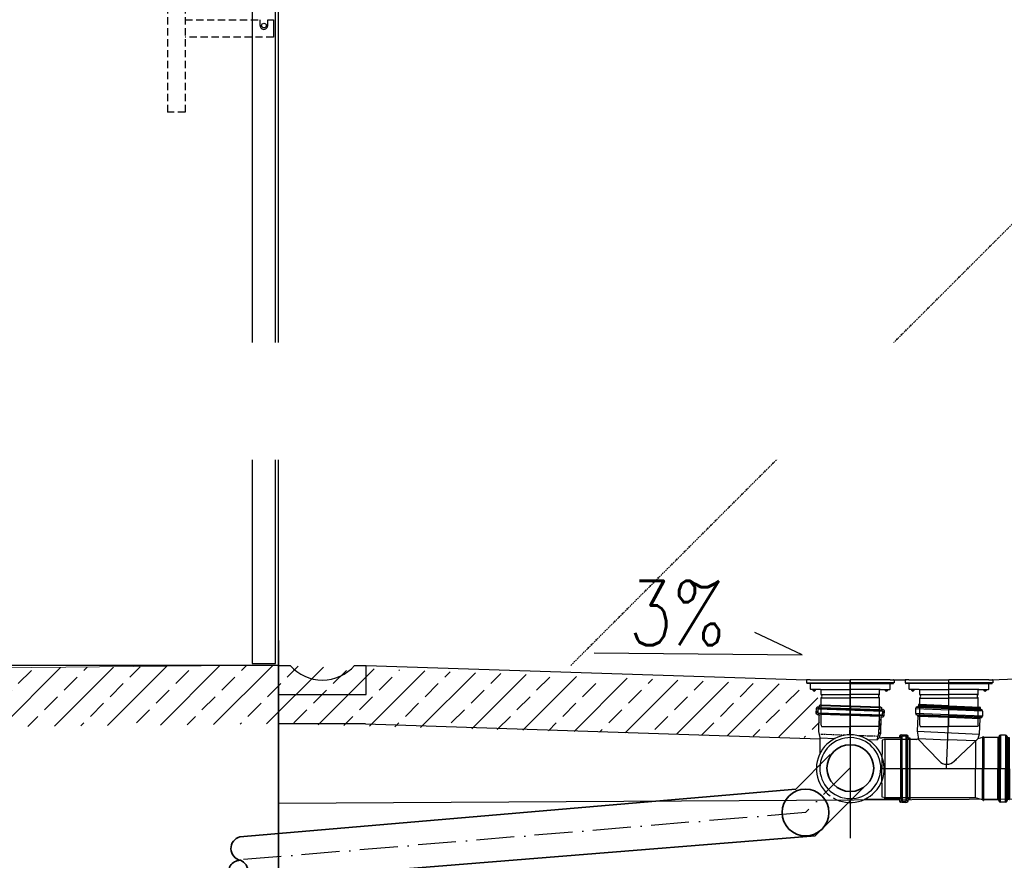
# Model space of a CAD drawing. Header units: millimetres. Extents: x -374129 to 1163271, y -112652 to 695637.
# Tile 248 of 256: x 82271 to 85640, y 30744 to 33621. Entities that reach past the tile are written whole.
import ezdxf
from ezdxf import colors
from ezdxf.entities.mleader import LeaderData, LeaderLine
from ezdxf.math import Vec2, Vec3

# ---------------------------------------------------------------- set-up
doc = ezdxf.new("R2010")
doc.units = ezdxf.units.MM
doc.header["$PDMODE"] = 4
for name, pattern in [('ACAD_ISO04W100', [30, 24, -3, 0, -3]), ('DASHDOT', [20, 13, -3.4, 0.2, -3.4]), ('DASHEDX2', [1.5, 1, -0.5]), ('HIDDEN', [0.375, 0.25, -0.125])]:
    doc.linetypes.add(name, pattern=pattern)
for name, color, linetype, lineweight in [('A_HATCH', 251, 'Continuous', 0), ('KRT_koty', 4, 'Continuous', 20), ('KRT_osie', 55, 'ACAD_ISO04W100', 18)]:
    doc.layers.add(name, color=color, linetype=linetype, lineweight=lineweight)
for name, color, linetype in [('EAB_underground piping system', 1, 'Continuous'), ('KRT_bramy', 77, 'Continuous'), ('KRT_kanaly', 1, 'Continuous'), ('KRT_kreskowanie', 252, 'Continuous'), ('KRT_opisy', 146, 'Continuous'), ('KRT_sciany', 2, 'Continuous'), ('KRT_technologia', 30, 'Continuous'), ('KRT_wymiary', 4, 'Continuous'), ('KRT_wymiary_100', 4, 'Continuous')]:
    doc.layers.add(name, color=color, linetype=linetype)
doc.styles.add('WYMIAR', font='romans.shx', dxfattribs={"width": 0.8})
doc.linetypes.add('podbeton', pattern='A,0.3,-0.1,[131,ltypeshp.shx,S=0.1,R=0,X=-0.1,Y=0],-0.1,0.3', length=0.8)
doc.dimstyles.new('KRT_1-100', dxfattribs={"dimscale": 100, "dimtxt": 2, "dimasz": 1, "dimexe": 0.5, "dimexo": 0, "dimgap": 0.5, "dimtad": 1, "dimdec": 1, "dimrnd": 0.1, "dimzin": 9, "dimdsep": 46, "dimtxsty": 'WYMIAR', "dimblk": 'ARCHTICK', "dimcen": 0.09, "dimdle": 0.5, "dimclrd": 1, "dimclre": 252, "dimclrt": 256, "dimadec": 0, "dimazin": 0, "dimtfac": 1, "dimtdec": 1, "dimtmove": 0, "dimatfit": 3, "dimfxl": 1, "dimtolj": 1, "dimtzin": 0, "dimarcsym": 0})

# ---------------------------------------------------------------- blocks, each defined once
blk = doc.blocks.new('_ArchTick')
at = {"color": 0, "linetype": 'ByBlock', "const_width": 0.15}
blk.add_lwpolyline([(-0.5, -0.5), (0.5, 0.5)], dxfattribs=at)
blk = doc.blocks.new('*D131')
at = {"layer": 'Defpoints', "color": 0, "transparency": 16777216}
for p in [(83157.2, 31496.4), (96157.2, 29479.5), (83157.2, 28121.4)]:
    blk.add_point(p, dxfattribs=at)
at = {"layer": 'KRT_wymiary_100', "color": 252, "lineweight": -2, "transparency": 16777216}
for p, q in [((83157.2, 31496.4), (83157.2, 28071.4)), ((96157.2, 29479.5), (96157.2, 28071.4))]:
    blk.add_line(p, q, dxfattribs=at)
at = {"layer": 'KRT_wymiary_100', "color": 1, "lineweight": -2, "transparency": 16777216}
blk.add_line((96207.2, 28121.4), (83107.2, 28121.4), dxfattribs=at)
at = {"layer": 'KRT_wymiary_100', "color": 1, "lineweight": -2, "transparency": 16777216, "xscale": 100, "yscale": 100, "zscale": 100, "rotation": 180}
blk.add_blockref('_ArchTick', (83157.2, 28121.4), dxfattribs=at)
at = {"layer": 'KRT_wymiary_100', "color": 1, "lineweight": -2, "transparency": 16777216, "xscale": 100, "yscale": 100, "zscale": 100}
blk.add_blockref('_ArchTick', (96157.2, 28121.4), dxfattribs=at)
at = {"layer": 'KRT_wymiary_100', "transparency": 16777216, "insert": (89657.2, 28271.4), "char_height": 200, "attachment_point": 5, "style": 'WYMIAR'}
blk.add_mtext('\\A1;13000', dxfattribs=at)
blk = doc.blocks.new('*D123')
at = {"layer": 'Defpoints', "color": 0, "transparency": 16777216}
for p in [(83157.2, 31411.2), (80626.4, 30011.2), (82773.3, 30011.2)]:
    blk.add_point(p, dxfattribs=at)
at = {"layer": 'KRT_wymiary', "color": 1, "lineweight": -2, "transparency": 16777216}
blk.add_line((80626.4, 31461.2), (80626.4, 29961.2), dxfattribs=at)
at = {"layer": 'KRT_wymiary', "color": 252, "lineweight": -2, "transparency": 16777216}
for p, q in [((83157.2, 31411.2), (80576.4, 31411.2)), ((82773.3, 30011.2), (80576.4, 30011.2))]:
    blk.add_line(p, q, dxfattribs=at)
at = {"layer": 'KRT_wymiary', "color": 1, "lineweight": -2, "transparency": 16777216, "xscale": 100, "yscale": 100, "zscale": 100}
for p, rotation in [((80626.4, 31411.2), 90), ((80626.4, 30011.2), 270)]:
    blk.add_blockref('_ArchTick', p, dxfattribs=dict(at, rotation=rotation))
at = {"layer": 'KRT_wymiary', "transparency": 16777216, "insert": (80476.4, 30711.2), "char_height": 200, "attachment_point": 5, "rotation": 90, "style": 'WYMIAR'}
blk.add_mtext('\\A1;1400', dxfattribs=at)
blk = doc.blocks.new('A$C7CBE38C3')
at = {"layer": 'KRT_bramy', "linetype": 'HIDDEN', "ltscale": 10}
for p, q in [((56.93, -3.7), (56.93, -1.7)), ((56.93, -1.7), (59.93, -1.7)), ((56.93, -1.7), (62.93, -1.7)), ((62.93, -1.7), (62.93, -31.99)), ((312.93, -1.7), (312.93, -31.99)), ((58.93, -3.7), (56.93, -3.7)), ((56.93, -31.99), (56.93, -6.3)), ((58.93, -6.3), (56.93, -6.3)), ((306.93, -31.99), (306.93, -6.3)), ((21.06, -31.99), (338.58, -31.99)), ((338.58, -31.99), (338.58, -37.99)), ((-2.03, -34.59), (15.06, -34.59)), ((-2.03, -35.39), (-2.03, -34.59)), ((15.06, -35.39), (-2.03, -35.39)), ((-5, -39.99), (-15, -39.99)), ((21.06, -37.99), (338.58, -37.99))]:
    blk.add_line(p, q, dxfattribs=at)
at = {"layer": 'KRT_bramy'}
for p, q in [((306.93, -3.7), (306.93, -1.7)), ((306.93, -1.7), (309.93, -1.7)), ((306.93, -1.7), (312.93, -1.7)), ((308.93, -3.7), (306.93, -3.7)), ((308.93, -6.3), (306.93, -6.3))]:
    blk.add_line(p, q, dxfattribs=at)
at = {"layer": 'KRT_bramy', "linetype": 'HIDDEN', "ltscale": 10}
for points in [[(0, -1), (0, 0), (-20, 0), (-20, -1)], [(4.5, -31.51), (4.5, -34.51), (-1.5, -34.51), (-1.5, -31.51)], [(21.06, -37.99), (21.06, -31.99), (15.06, -31.99), (15.06, -37.99)], [(4.5, -38.47), (4.5, -35.47), (-1.5, -35.47), (-1.5, -38.47)]]:
    blk.add_lwpolyline(points, close=True, dxfattribs=at)
for points in [[(-5, -29.99), (-5, -1), (-15, -1), (-15, -39.99)], [(5, -35.99), (5, -39.99), (-5, -39.99), (-5, -29.99), (5, -29.99), (5, -33.99)], [(4.5, -35.99), (4.5, -39.49), (-4.5, -39.49), (-4.5, -30.49), (4.5, -30.49), (4.5, -33.99)]]:
    blk.add_lwpolyline(points, dxfattribs=at)
at = {"layer": 'KRT_bramy'}
blk.add_lwpolyline([(527.27, -9), (527.27, -1), (33.93, -1), (33.93, -9)], close=True, dxfattribs=at)
at = {"layer": 'KRT_bramy', "linetype": 'HIDDEN', "ltscale": 10}
blk.add_circle((58.93, -5), 0.8, dxfattribs=at)
at = {"layer": 'KRT_bramy'}
blk.add_circle((308.93, -5), 0.8, dxfattribs=at)
at = {"layer": 'KRT_bramy', "linetype": 'HIDDEN', "ltscale": 10}
blk.add_arc((58.93, -5), 1.3, 269.9845, 90.0155, dxfattribs=at)
at = {"layer": 'KRT_bramy'}
blk.add_arc((308.93, -5), 1.3, 269.9845, 90.0155, dxfattribs=at)
blk = doc.blocks.new('odwodnienie2')
at = {"color": 1}
for p, q in [((-150, 0), (-150, -100)), ((110, 0), (150, 0))]:
    blk.add_line(p, q, dxfattribs=at)
at = {"layer": 'KRT_kanaly', "color": 1}
for p, q in [((-150, 0), (-150, -100)), ((150, -100), (150, 0)), ((-150, 0), (-110, 0)), ((-150, -100), (150, -100))]:
    blk.add_line(p, q, dxfattribs=at)
blk.add_arc((0, 95), 145.3, 220.8044, 319.1956, dxfattribs=at)
blk = doc.blocks.new('IS_KAO_wpust_200')
at = {"layer": 'KRT_technologia', "transparency": 33554687}
for p, q in [((32019.85, 14659.01), (32019.85, 14658.21)), ((32021.15, 14659.21), (32020.05, 14659.21)), ((32021.15, 14659.21), (32034.85, 14659.21)), ((32034.85, 14643.21), (32034.85, 14659.21)), ((32048.55, 14659.21), (32034.85, 14659.21)), ((32034.85, 14643.21), (32034.85, 14659.21)), ((32048.55, 14659.21), (32049.65, 14659.21)), ((32049.85, 14659.01), (32049.85, 14658.21)), ((32019.85, 14658.21), (32034.85, 14658.21)), ((32020, 14658.21), (32020, 14658.08)), ((32034.85, 14657.98), (32020.1, 14657.98)), ((32021.2, 14656.04), (32021.2, 14657.98)), ((32021.55, 14655.94), (32021.3, 14655.94)), ((32024.65, 14655.94), (32021.55, 14655.94)), ((32022.07, 14655.66), (32022.13, 14655.61)), ((32022.86, 14655.61), (32022.13, 14655.61)), ((32022.49, 14655.91), (32022.49, 14655.91)), ((32022.91, 14655.66), (32022.86, 14655.61)), ((32024.65, 14655.94), (32034.85, 14655.94)), ((32024.85, 14654.24), (32024.85, 14655.94)), ((32049.85, 14658.21), (32034.85, 14658.21)), ((32034.85, 14657.98), (32049.6, 14657.98)), ((32045.05, 14655.93), (32034.85, 14655.94)), ((32044.85, 14654.24), (32044.85, 14655.93)), ((32045.05, 14655.93), (32048.15, 14655.93)), ((32046.78, 14655.66), (32046.84, 14655.61)), ((32046.84, 14655.61), (32047.57, 14655.61)), ((32047.2, 14655.91), (32047.2, 14655.91)), ((32047.62, 14655.66), (32047.57, 14655.61)), ((32048.15, 14655.93), (32048.4, 14655.93)), ((32048.5, 14656.03), (32048.5, 14657.98)), ((32049.7, 14658.21), (32049.7, 14658.08)), ((32024.85, 14654.24), (32034.85, 14654.24)), ((32024.85, 14652.99), (32034.85, 14652.99)), ((32024.85, 14643.71), (32024.85, 14652.99)), ((32025.14, 14653.83), (32024.94, 14654.03)), ((32024.94, 14653.2), (32025.14, 14653.4)), ((32034.74, 14653.1), (32034.85, 14653.1)), ((32044.85, 14654.24), (32034.85, 14654.24)), ((32034.96, 14653.1), (32034.85, 14653.1)), ((32044.85, 14652.99), (32034.85, 14652.99)), ((32044.56, 14653.82), (32044.76, 14654.02)), ((32044.76, 14653.2), (32044.56, 14653.4)), ((32044.85, 14643.71), (32044.85, 14652.99)), ((32024.85, 14643.71), (32024.97, 14643.21)), ((32024.97, 14643.21), (32034.85, 14643.21)), ((32044.72, 14643.21), (32034.85, 14643.21)), ((32044.85, 14643.71), (32044.72, 14643.21))]:
    blk.add_line(p, q, dxfattribs=at)
for points in [[(32022.91, 14655.91), (32022.07, 14655.91), (32022.07, 14655.66), (32022.91, 14655.66)], [(32046.78, 14655.91), (32047.62, 14655.91), (32047.62, 14655.66), (32046.78, 14655.66)]]:
    blk.add_lwpolyline(points, close=True, dxfattribs=at)
for centre, radius, start, end in [((32020.05, 14659.01), 0.2, 89.9932, 179.9932), ((32049.65, 14659.01), 0.2, 359.9932, 89.9932), ((32020.1, 14658.08), 0.1, 179.9932, 269.9932), ((32021.3, 14656.04), 0.1, 179.9932, 269.9932), ((32022.49, 14655.67), 0.371, 189.4709, 350.5155), ((32047.2, 14655.67), 0.371, 189.4709, 350.5155), ((32048.4, 14656.03), 0.1, 269.9932, 359.9932), ((32049.6, 14658.08), 0.1, 269.9932, 359.9932), ((32025.15, 14654.24), 0.3, 179.9932, 224.9932), ((32025.15, 14652.99), 0.3, 134.9932, 179.9932), ((32024.92, 14653.61), 0.3, 314.9932, 44.9932), ((32044.77, 14653.61), 0.3, 134.9932, 224.9932), ((32044.55, 14654.24), 0.3, 314.9932, 359.9932), ((32044.55, 14652.99), 0.3, 359.9932, 44.9932)]:
    blk.add_arc(centre, radius, start, end, dxfattribs=at)
blk = doc.blocks.new('IS_WNT_KAO_trójnik_200')
at = {"layer": 'KRT_technologia', "linetype": 'Continuous', "transparency": 33554687}
for p, q in [((34085.82, 14801.68), (34097.3, 14801.72)), ((34085.82, 14801.69), (34085.82, 14800)), ((34085.83, 14800), (34097.3, 14800.04)), ((34086.14, 14802.05), (34097.29, 14802.09)), ((34086.32, 14802.23), (34086.4, 14802.24)), ((34086.73, 14802.95), (34086.73, 14802.6)), ((34086.73, 14802.6), (34097.29, 14802.63)), ((34097.29, 14803.03), (34086.8, 14803.03)), ((34086.8, 14802.95), (34097.29, 14802.99)), ((34086.8, 14802.35), (34097.3, 14802.39)), ((34107.77, 14802.95), (34097.28, 14802.92)), ((34107.84, 14802.6), (34097.28, 14802.56)), ((34107.77, 14802.35), (34097.28, 14802.32)), ((34108.44, 14802.06), (34097.28, 14802.02)), ((34108.76, 14801.69), (34097.28, 14801.65)), ((34097.29, 14803.03), (34107.78, 14803.03)), ((34097.29, 14781.52), (34097.29, 14803.03)), ((34108.76, 14800), (34097.29, 14799.97)), ((34107.79, 14803.03), (34107.86, 14802.97)), ((34107.86, 14802.95), (34107.86, 14802.6)), ((34108.27, 14802.23), (34108.19, 14802.24)), ((34108.77, 14801.69), (34108.77, 14800)), ((34086.14, 14799.63), (34097.3, 14799.67)), ((34086.64, 14799.1), (34086.64, 14793.86)), ((34086.65, 14799.1), (34097.3, 14799.13)), ((34086.73, 14799.34), (34097.3, 14799.38)), ((34108.45, 14799.64), (34097.29, 14799.6)), ((34107.87, 14799.34), (34097.29, 14799.31)), ((34107.95, 14799.1), (34097.29, 14799.06)), ((34107.95, 14799.1), (34107.95, 14793.86)), ((34086.64, 14793.86), (34087.17, 14791.86)), ((34086.64, 14793.86), (34107.95, 14793.86)), ((34107.95, 14793.86), (34107.5, 14792.18)), ((34114.9, 14793.46), (34115.39, 14782.31)), ((34116.94, 14793.86), (34115.26, 14793.79)), ((34115.26, 14793.79), (34115.76, 14782.33)), ((34116.94, 14793.86), (34117.44, 14782.4)), ((34117.32, 14793.57), (34117.81, 14782.42)), ((34117.5, 14793.39), (34117.51, 14793.31)), ((34075.88, 14790.6), (34074.8, 14790.26)), ((34074.8, 14790.26), (34075.22, 14780.56)), ((34086.59, 14791.06), (34075.88, 14790.6)), ((34076.75, 14770.61), (34075.88, 14790.6)), ((34087.06, 14791.31), (34094.66, 14784.04)), ((34087.26, 14791.38), (34097.26, 14791.42)), ((34106.77, 14791.45), (34097.26, 14791.42)), ((34099.81, 14784.16), (34107.51, 14792.23)), ((34106.77, 14791.45), (34107.18, 14781.95)), ((34109.12, 14792.69), (34107.5, 14792.18)), ((34109.16, 14792.54), (34109.61, 14782.06)), ((34109.17, 14792.74), (34109.21, 14792.92)), ((34109.24, 14792.79), (34109.71, 14782.06)), ((34109.38, 14792.99), (34109.27, 14792.98)), ((34109.43, 14792.8), (34109.9, 14782.07)), ((34109.5, 14792.77), (34109.45, 14792.94)), ((34109.54, 14792.56), (34110, 14782.08)), ((34114.39, 14792.93), (34109.58, 14792.72)), ((34114.39, 14792.93), (34114.85, 14782.29)), ((34114.63, 14792.87), (34115.1, 14782.3)), ((34117.65, 14792.91), (34118.11, 14782.43)), ((34118.24, 14793.01), (34117.89, 14792.99)), ((34117.89, 14792.99), (34118.35, 14782.44)), ((34118.25, 14792.94), (34118.7, 14782.46)), ((34118.78, 14782.46), (34118.32, 14792.94)), ((34099.81, 14784.16), (34100.5, 14784.88)), ((34094.12, 14781.38), (34075.22, 14780.56)), ((34075.65, 14770.86), (34075.22, 14780.56)), ((34118.78, 14782.46), (34092.93, 14781.33)), ((34107.62, 14771.96), (34107.18, 14781.95)), ((34110.07, 14771.58), (34109.61, 14782.06)), ((34110.17, 14771.33), (34109.71, 14782.06)), ((34110.37, 14771.34), (34109.9, 14782.07)), ((34110.45, 14771.59), (34110, 14782.08)), ((34115.32, 14771.64), (34114.85, 14782.29)), ((34115.56, 14771.73), (34115.1, 14782.3)), ((34115.88, 14771.16), (34115.39, 14782.31)), ((34116.26, 14770.87), (34115.76, 14782.33)), ((34117.94, 14770.94), (34117.44, 14782.4)), ((34118.29, 14771.27), (34117.81, 14782.42)), ((34118.56, 14771.95), (34118.11, 14782.43)), ((34118.81, 14771.89), (34118.35, 14782.44)), ((34119.16, 14771.97), (34118.7, 14782.46)), ((34118.78, 14782.46), (34119.24, 14771.98)), ((34076.75, 14770.61), (34075.65, 14770.86)), ((34107.62, 14771.96), (34076.75, 14770.61)), ((34110.04, 14771.42), (34107.62, 14771.96)), ((34110.1, 14771.37), (34110.15, 14771.2)), ((34110.33, 14771.15), (34110.23, 14771.15)), ((34110.44, 14771.38), (34110.4, 14771.21)), ((34115.32, 14771.64), (34110.5, 14771.43)), ((34117.94, 14770.94), (34116.26, 14770.87)), ((34118.46, 14771.46), (34118.46, 14771.54)), ((34119.17, 14771.9), (34118.81, 14771.89))]:
    blk.add_line(p, q, dxfattribs=at)
for centre, radius, start, end in [((34086.37, 14801.69), 0.545, 95, 180), ((34086.37, 14800), 0.545, 180, 264.2608), ((34086.37, 14802.6), 0.364, 275, 0), ((34086.8, 14802.95), 0.0727, 90, 180), ((34107.78, 14802.95), 0.0727, 0, 90), ((34108.22, 14802.6), 0.364, 180, 265), ((34108.22, 14801.69), 0.545, 0, 85), ((34108.22, 14800), 0.545, 275.7392, 0), ((34086.27, 14799.1), 0.364, 0, 84.2608), ((34108.31, 14799.1), 0.364, 95.7392, 180), ((34114.37, 14793.3), 0.364, 272.5, 356.7608), ((34115.28, 14793.24), 0.545, 92.5, 176.7608), ((34116.96, 14793.32), 0.545, 7.5, 92.5), ((34117.87, 14793.36), 0.364, 187.5, 272.5), ((34086.56, 14791.7), 0.636, 272.5, 15), ((34109.09, 14792.76), 0.0727, 287.5, 347.5), ((34109.28, 14792.91), 0.0727, 92.5, 167.5), ((34109.38, 14792.91), 0.0727, 17.5, 92.5), ((34109.57, 14792.79), 0.0727, 197.5, 272.5), ((34118.25, 14792.94), 0.0727, 2.5, 92.5), ((34097.18, 14786.67), 3.64, 226.25, 316.3455), ((34110.03, 14771.35), 0.0727, 17.5, 77.5), ((34110.22, 14771.22), 0.0727, 197.5, 272.5), ((34110.33, 14771.23), 0.0727, 272.5, 347.5), ((34110.51, 14771.36), 0.0727, 92.5, 167.5), ((34115.33, 14771.28), 0.364, 8.2392, 92.5), ((34116.23, 14771.41), 0.545, 188.2392, 272.5), ((34117.92, 14771.48), 0.545, 272.5, 357.5), ((34118.83, 14771.52), 0.364, 92.5, 177.5), ((34119.16, 14771.97), 0.0727, 272.5, 2.5)]:
    blk.add_arc(centre, radius, start, end, dxfattribs=at)
blk = doc.blocks.new('IS_KAO_trójnik_200_bok')
at = {"layer": 'KRT_technologia', "linetype": 'Continuous', "transparency": 33554687}
for p, q in [((32114.63, 14722.16), (32114.83, 14728.03)), ((32114.83, 14728.03), (32114.86, 14728.03)), ((32113.95, 14719.94), (32114.63, 14722.16)), ((32113.95, 14719.92), (32113.95, 14719.94)), ((32113.97, 14719.92), (32113.95, 14719.92))]:
    blk.add_line(p, q, dxfattribs=at)
for points in [[(32093.18, 14729.01), (32093.25, 14730.76), (32093.25, 14730.76)], [(32093.2, 14729.21), (32093.68, 14729.72), (32093.68, 14729.72)], [(32093.25, 14730.71), (32093.75, 14731.21), (32093.75, 14731.21)], [(32093.71, 14730.52), (32093.66, 14729.21), (32093.66, 14729.21)], [(32093.66, 14729.21), (32115.87, 14728.47), (32115.87, 14728.47)], [(32093.69, 14731.2), (32094.14, 14731.25), (32094.14, 14731.25)], [(32093.71, 14730.52), (32115.91, 14729.77), (32115.91, 14729.77)], [(32094.53, 14730.81), (32093.93, 14730.74), (32093.93, 14730.74)], [(32093.93, 14730.74), (32115.71, 14730.02), (32115.71, 14730.02)], [(32094.28, 14731.4), (32094.29, 14731.74), (32094.29, 14731.74)], [(32094.31, 14731.8), (32094.37, 14731.86), (32094.37, 14731.86)], [(32094.45, 14731.88), (32094.62, 14731.89), (32094.62, 14731.89)], [(32094.53, 14730.81), (32115.14, 14730.09), (32115.14, 14730.09)], [(32094.62, 14731.89), (32115.11, 14731.19), (32115.11, 14731.19)], [(32094.76, 14731.72), (32094.75, 14731.03), (32094.75, 14731.03)], [(32094.75, 14731.03), (32114.93, 14730.35), (32114.93, 14730.35)], [(32094.76, 14731.72), (32114.95, 14731.02), (32114.95, 14731.02)], [(32104.8, 14729.53), (32104.72, 14727.49), (32104.72, 14727.49)], [(32104.82, 14730.28), (32104.8, 14729.77), (32104.8, 14729.77)], [(32104.86, 14731.54), (32104.83, 14730.52), (32104.83, 14730.52)], [(32114.93, 14730.35), (32114.95, 14731.02), (32114.95, 14731.02)], [(32114.99, 14731.1), (32115.03, 14731.15), (32115.03, 14731.15)], [(32115.11, 14731.19), (32115.27, 14731.19), (32115.27, 14731.19)], [(32115.71, 14730.02), (32115.14, 14730.09), (32115.14, 14730.09)], [(32115.38, 14730.05), (32115.79, 14730.48), (32115.79, 14730.48)], [(32115.44, 14731.01), (32115.42, 14730.68), (32115.42, 14730.68)], [(32115.56, 14730.52), (32115.99, 14730.44), (32115.99, 14730.44)], [(32115.87, 14728.47), (32115.91, 14729.77), (32115.91, 14729.77)], [(32115.9, 14729.12), (32116.39, 14729.64), (32116.39, 14729.64)], [(32116.4, 14729.96), (32116.34, 14728.23), (32116.34, 14728.23)], [(32094.04, 14728.47), (32093.61, 14728.53), (32093.61, 14728.53)], [(32093.89, 14728.97), (32094.52, 14728.9), (32094.52, 14728.9)], [(32093.89, 14728.97), (32115.65, 14728.23), (32115.65, 14728.23)], [(32093.92, 14728.49), (32094.34, 14728.92), (32094.34, 14728.92)], [(32094.51, 14715.37), (32094.46, 14720.79), (32093.99, 14722.8), (32094.18, 14728.3)], [(32094.52, 14728.9), (32115, 14728.2), (32115, 14728.2)], [(32094.67, 14728.74), (32114.86, 14728.03), (32114.86, 14728.03)], [(32094.68, 14728.72), (32114.83, 14728.03), (32114.83, 14728.03)], [(32104.69, 14726.49), (32104.63, 14724.46), (32104.63, 14724.46)], [(32104.72, 14727.24), (32104.71, 14726.74), (32104.71, 14726.74)], [(32114.79, 14726.55), (32115.27, 14727.06), (32115.27, 14727.06)], [(32115.3, 14727.59), (32115.11, 14722.08), (32114.84, 14721.16)], [(32114.88, 14728.08), (32114.95, 14728.18), (32114.95, 14728.18)], [(32115, 14728.2), (32115.65, 14728.23), (32115.65, 14728.23)], [(32115.9, 14727.76), (32115.45, 14727.73), (32115.45, 14727.73)], [(32116.02, 14727.8), (32116.32, 14728.11), (32116.32, 14728.11)], [(32104.59, 14723.46), (32104.52, 14721.65)], [(32104.61, 14724.22), (32104.59, 14723.71), (32104.59, 14723.71)], [(32114.58, 14722), (32115.13, 14722.55), (32115.13, 14722.55)], [(32114.68, 14723.54), (32115.18, 14724.05), (32115.18, 14724.05)], [(32114.74, 14725.05), (32115.22, 14725.56), (32115.22, 14725.56)], [(32094.46, 14720.61), (32099.63, 14720.43)], [(32095.67, 14721.75), (32094.73, 14721.79), (32094.73, 14721.79)], [(32096.36, 14721.74), (32095.89, 14721.76), (32095.89, 14721.76)], [(32098.47, 14721.66), (32096.6, 14721.72), (32096.6, 14721.72)], [(32099.17, 14721.65), (32098.69, 14721.66), (32098.69, 14721.66)], [(32101.28, 14721.56), (32099.41, 14721.63), (32099.41, 14721.63)], [(32101.97, 14721.55), (32101.5, 14721.57), (32101.5, 14721.57)], [(32102.96, 14721.51), (32102.21, 14721.53), (32102.21, 14721.53)], [(32107.6, 14721.36), (32107.38, 14721.37)], [(32109.7, 14721.28), (32107.83, 14721.34), (32107.83, 14721.34)], [(32110.41, 14721.26), (32109.94, 14721.28), (32109.94, 14721.28)], [(32112.5, 14721.18), (32110.63, 14721.25), (32110.63, 14721.25)], [(32110.7, 14720.05), (32113.95, 14719.94), (32113.95, 14719.94)], [(32113.21, 14721.17), (32112.75, 14721.19), (32112.75, 14721.19)], [(32114.39, 14721.12), (32113.45, 14721.15), (32113.45, 14721.15)], [(32113.97, 14719.92), (32114.9, 14720.86), (32114.9, 14720.86)], [(32114.84, 14721.16), (32114.82, 14721.08), (32114.81, 14721), (32114.81, 14720.87), (32114.86, 14720.82), (32114.95, 14720.73), (32115, 14720.69), (32115.15, 14720.65), (32115.61, 14720.62)], [(32121.61, 14720.63), (32115.61, 14720.62)], [(32116.44, 14720.14), (32122.03, 14720.14), (32122.04, 14720.17), (32122.04, 14720.17)], [(32121.79, 14721.21), (32121.75, 14720.77), (32121.75, 14720.77)], [(32121.76, 14720.78), (32121.81, 14721.21), (32121.81, 14721.21)], [(32121.78, 14720.91), (32122.23, 14720.5), (32122.23, 14720.5)], [(32121.84, 14721.33), (32122.16, 14721.62), (32122.16, 14721.62)], [(32122.04, 14720.15), (32122.03, 14699.99), (32122.03, 14699.99)], [(32122.06, 14720.16), (32122.04, 14699.97), (32122.04, 14699.97)], [(32122.27, 14720.95), (32122.21, 14720.31), (32122.21, 14720.31)], [(32122.21, 14720.31), (32122.21, 14699.83), (32122.21, 14699.83)], [(32122.27, 14720.95), (32122.25, 14699.18), (32122.25, 14699.18)], [(32122.28, 14721.66), (32124.03, 14721.65), (32124.03, 14721.65)], [(32122.48, 14721.65), (32123.01, 14721.19), (32123.01, 14721.19)], [(32123.8, 14721.18), (32122.5, 14721.19), (32122.5, 14721.19)], [(32122.5, 14721.19), (32122.51, 14698.97), (32122.51, 14698.97)], [(32123.8, 14721.18), (32123.81, 14698.97), (32123.81, 14698.97)], [(32123.98, 14721.65), (32124.49, 14721.17), (32124.49, 14721.17)], [(32124.12, 14720.38), (32124.03, 14720.97), (32124.03, 14720.97)], [(32124.03, 14720.97), (32124.05, 14699.18), (32124.05, 14699.18)], [(32124.12, 14720.38), (32124.1, 14699.75), (32124.1, 14699.75)], [(32125.04, 14720.17), (32124.35, 14720.16), (32124.35, 14720.16)], [(32124.35, 14720.16), (32124.36, 14699.96), (32124.36, 14699.96)], [(32124.49, 14721.23), (32124.55, 14720.78), (32124.55, 14720.78)], [(32124.7, 14720.64), (32125.04, 14720.64), (32125.04, 14720.64)], [(32125.04, 14720.17), (32125.03, 14699.97), (32125.03, 14699.97)], [(32125.11, 14720.63), (32125.17, 14720.56), (32125.17, 14720.56)], [(32125.19, 14720.49), (32125.2, 14720.32), (32125.2, 14720.32)], [(32125.2, 14720.32), (32125.19, 14699.82), (32125.19, 14699.82)], [(32120.15, 14710.08), (32118.12, 14710.07), (32118.12, 14710.07)], [(32120.9, 14710.07), (32120.4, 14710.07), (32120.4, 14710.07)], [(32123.19, 14710.06), (32121.15, 14710.08), (32121.15, 14710.08)], [(32123.94, 14710.08), (32123.43, 14710.07), (32123.43, 14710.07)], [(32125.2, 14710.07), (32124.18, 14710.07), (32124.18, 14710.07)], [(32121.61, 14699.5), (32109.61, 14699.51)], [(32116.44, 14700), (32122.03, 14699.99), (32122.04, 14699.97), (32122.04, 14699.97)], [(32121.79, 14698.92), (32121.75, 14699.36), (32121.75, 14699.36)], [(32121.84, 14698.8), (32122.16, 14698.51), (32122.16, 14698.51)], [(32122.08, 14699.95), (32122.18, 14699.87), (32122.18, 14699.87)], [(32122.21, 14699.83), (32122.25, 14699.18), (32122.25, 14699.18)], [(32122.51, 14698.97), (32123.81, 14698.97), (32123.81, 14698.97)], [(32123.16, 14698.96), (32123.69, 14698.49), (32123.69, 14698.49)], [(32124.05, 14699.18), (32124.1, 14699.75), (32124.1, 14699.75)], [(32124.07, 14699.51), (32124.51, 14699.12), (32124.51, 14699.12)], [(32124.36, 14699.96), (32125.03, 14699.97), (32125.03, 14699.97)], [(32124.55, 14699.34), (32124.48, 14698.91), (32124.48, 14698.91)], [(32125.03, 14699.49), (32124.7, 14699.49), (32124.7, 14699.49)], [(32125.11, 14699.94), (32125.15, 14699.9), (32125.15, 14699.9)], [(32125.19, 14699.82), (32125.2, 14699.66), (32125.2, 14699.66)], [(32124.01, 14698.49), (32122.28, 14698.49), (32122.28, 14698.49)]]:
    blk.add_lwpolyline(points, dxfattribs=at)
for centre, radius, start, end in [((32104.81, 14710.07), 11.59, 239.628, 233.5741), ((32104.82, 14710.27), 10.43, 258.137, 257.3232)]:
    blk.add_arc(centre, radius, start, end, dxfattribs=at)
for points in [[(32093.25, 14730.75), (32093.25, 14730.99), (32093.44, 14731.19), (32093.68, 14731.2)], [(32093.89, 14728.97), (32093.77, 14728.99), (32093.68, 14729.09), (32093.68, 14729.21)], [(32093.74, 14730.52), (32093.74, 14730.63), (32093.83, 14730.73), (32093.95, 14730.74)], [(32094.28, 14731.4), (32094.27, 14731.32), (32094.21, 14731.26), (32094.14, 14731.25)], [(32094.29, 14731.74), (32094.29, 14731.82), (32094.37, 14731.89), (32094.45, 14731.88)], [(32094.75, 14731.03), (32094.74, 14730.92), (32094.65, 14730.82), (32094.53, 14730.81)], [(32094.61, 14731.89), (32094.7, 14731.88), (32094.76, 14731.81), (32094.76, 14731.73)], [(32115.13, 14730.11), (32115.02, 14730.13), (32114.93, 14730.24), (32114.93, 14730.35)], [(32114.97, 14731.04), (32114.97, 14731.13), (32115.04, 14731.19), (32115.13, 14731.19)], [(32115.27, 14731.17), (32115.35, 14731.17), (32115.42, 14731.09), (32115.42, 14731.01)], [(32115.55, 14730.52), (32115.47, 14730.53), (32115.42, 14730.6), (32115.42, 14730.68)], [(32115.72, 14730.01), (32115.83, 14729.99), (32115.92, 14729.89), (32115.91, 14729.77)], [(32116, 14730.44), (32116.24, 14730.4), (32116.41, 14730.19), (32116.4, 14729.95)], [(32093.6, 14728.53), (32093.35, 14728.56), (32093.17, 14728.77), (32093.18, 14729.02)], [(32094.05, 14728.47), (32094.13, 14728.46), (32094.18, 14728.39), (32094.18, 14728.31)], [(32094.53, 14728.89), (32094.61, 14728.89), (32094.67, 14728.82), (32094.67, 14728.74)], [(32114.86, 14728.03), (32114.86, 14728.11), (32114.92, 14728.17), (32115, 14728.18)], [(32115.3, 14727.59), (32115.31, 14727.67), (32115.37, 14727.73), (32115.45, 14727.73)], [(32115.87, 14728.47), (32115.86, 14728.35), (32115.76, 14728.25), (32115.65, 14728.24)], [(32116.34, 14728.22), (32116.33, 14727.97), (32116.13, 14727.77), (32115.89, 14727.76)], [(32121.76, 14720.78), (32121.76, 14720.7), (32121.69, 14720.64), (32121.61, 14720.64)], [(32122.27, 14721.64), (32122.02, 14721.64), (32121.82, 14721.45), (32121.79, 14721.2)], [(32121.81, 14721.22), (32121.83, 14721.47), (32122.04, 14721.66), (32122.29, 14721.66)], [(32122.21, 14720.3), (32122.21, 14720.23), (32122.14, 14720.17), (32122.06, 14720.17)], [(32122.27, 14720.95), (32122.28, 14721.07), (32122.38, 14721.16), (32122.5, 14721.16)], [(32123.8, 14721.16), (32123.92, 14721.16), (32124.02, 14721.07), (32124.03, 14720.95)], [(32124.01, 14721.65), (32124.26, 14721.65), (32124.46, 14721.48), (32124.49, 14721.23)], [(32124.35, 14720.16), (32124.24, 14720.16), (32124.14, 14720.26), (32124.12, 14720.37)], [(32124.7, 14720.65), (32124.63, 14720.65), (32124.56, 14720.71), (32124.55, 14720.78)], [(32125.04, 14720.64), (32125.13, 14720.64), (32125.2, 14720.57), (32125.19, 14720.49)], [(32125.2, 14720.33), (32125.2, 14720.24), (32125.13, 14720.18), (32125.05, 14720.17)], [(32121.6, 14699.5), (32121.68, 14699.5), (32121.75, 14699.44), (32121.75, 14699.36)], [(32122.27, 14698.49), (32122.02, 14698.49), (32121.82, 14698.68), (32121.79, 14698.93)], [(32122.03, 14699.96), (32122.11, 14699.97), (32122.18, 14699.91), (32122.18, 14699.83)], [(32122.51, 14698.97), (32122.39, 14698.97), (32122.28, 14699.06), (32122.27, 14699.18)], [(32124.04, 14699.17), (32124.02, 14699.06), (32123.93, 14698.97), (32123.81, 14698.97)], [(32124.48, 14698.91), (32124.44, 14698.67), (32124.24, 14698.49), (32124, 14698.49)], [(32124.12, 14699.76), (32124.14, 14699.88), (32124.24, 14699.97), (32124.36, 14699.96)], [(32124.55, 14699.36), (32124.55, 14699.43), (32124.62, 14699.49), (32124.7, 14699.49)], [(32125.18, 14699.66), (32125.18, 14699.58), (32125.11, 14699.51), (32125.03, 14699.51)], [(32125.04, 14699.95), (32125.13, 14699.96), (32125.2, 14699.88), (32125.19, 14699.8)]]:
    blk.add_open_spline(points, degree=3, dxfattribs=at)

msp = doc.modelspace()

# ---------------------------------------------------------------- hatches: boundary and pattern name
at = {"layer": 'KRT_kreskowanie'}
h = msp.add_hatch(dxfattribs=at)
h.set_pattern_fill('ANSI33', color=256, scale=20)
h.set_pattern_definition([(45, (-1390854.77, -704224.09), (-89.802561, 89.802561), []), (45, (-1390764.97, -704224.09), (-89.802561, 89.802561), [63.5, -31.75])])
h.paths.add_polyline_path([(83157.17, 31411.19), (79315.5, 31372.73), (79316.78, 31170.9), (83157.17, 31211.22), (85012.59, 31162.93), (84999.01, 31342.87)])

# ---------------------------------------------------------------- linework, layer by layer
at = {"layer": 'A_HATCH', "color": 5}
for p, q in [((83007.17, 31411.19), (79161.63, 31371.19)), ((83157.17, 31411.19), (82957.17, 31411.19))]:
    msp.add_line(p, q, dxfattribs=at)
at = {"layer": 'EAB_underground piping system', "lineweight": 35, "elevation": -264.86}
for points in [[(85044.91, 31105.8), (84926.45, 30987.22), (83025.07, 30824.1)], [(85160.01, 30994.62), (84993.57, 30828.03), (83011.22, 30668.57)]]:
    msp.add_lwpolyline(points, dxfattribs=at)
at = {"layer": 'EAB_underground piping system', "color": 1, "linetype": 'DASHDOT', "ltscale": 10, "elevation": -264.86}
msp.add_lwpolyline([(85113.1, 31060.86), (84960.01, 30907.63), (83022.31, 30745.38)], dxfattribs=at)
at = {"layer": 'EAB_underground piping system', "lineweight": 35}
msp.add_circle((84960.01, 30907.63, -264.86), 80, dxfattribs=at)
at = {"layer": 'KRT_koty', "color": 1}
msp.add_line((79812.19, 31411.19), (83007.17, 31411.19), dxfattribs=at)
at = {"layer": 'KRT_opisy'}
for p, q in [((84948.25, 31447.1), (84786.75, 31523.96)), ((84236.77, 31454.19), (84948.25, 31447.1))]:
    msp.add_line(p, q, dxfattribs=at)
at = {"layer": 'KRT_sciany', "color": 2}
msp.add_line((83157.17, 30421.19), (83157.17, 36311.19), dxfattribs=at)
at = {"layer": 'KRT_sciany'}
for p, q in [((83457.17, 31411.19), (84963.72, 31361.3, -264.86)), ((83454.04, 31211.22), (83157.17, 31211.22)), ((83454.04, 31211.22), (85009.98, 31159.7, -264.86))]:
    msp.add_line(p, q, dxfattribs=at)
at = {"layer": 'KRT_technologia', "color": 6, "linetype": 'DASHEDX2', "lineweight": 35, "ltscale": 5}
msp.add_line((84157.17, 31411.19), (87617.05, 34871.07), dxfattribs=at)
at = {"layer": 'KRT_technologia'}
for p, q in [((85593.33, 31361.81, -264.86), (85680.67, 31365.52)), ((85113.13, 31361.87, -264.86), (85113.07, 30819.87, -264.86)), ((85261.13, 31361.85, -264.86), (85305.1, 31361.83, -264.86))]:
    msp.add_line(p, q, dxfattribs=at)
at = {"layer": 'KRT_technologia', "lineweight": 35}
msp.add_circle((85113.45, 31059.68, -264.86), 80, dxfattribs=at)

# ---------------------------------------------------------------- block references
at = {"layer": 'KRT_kanaly', "color": 1}
msp.add_blockref('odwodnienie2', (83307.17, 31411.19), dxfattribs=at)
at = {"layer": 'KRT_osie', "xscale": 10, "yscale": 10, "zscale": 10, "rotation": 270}
msp.add_blockref('A$C7CBE38C3', (83157.17, 36690.28), dxfattribs=at)
at = {"layer": 'KRT_technologia', "xscale": 10, "yscale": 10, "zscale": 10}
for name, p in [('IS_KAO_wpust_200', (-235235.35, -115230.26, -264.86)), ('IS_KAO_wpust_200', (-234897.66, -115230.3, -264.86)), ('IS_KAO_trójnik_200_bok', (-235934.75, -116043.06, -264.86))]:
    msp.add_blockref(name, p, dxfattribs=at)
at = {"layer": 'KRT_technologia', "xscale": 10, "yscale": 10, "zscale": 10, "rotation": 357.4999999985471}
msp.add_blockref('IS_WNT_KAO_trójnik_200', (-261653.24, -101743.78, -264.86), dxfattribs=at)

# ---------------------------------------------------------------- texts
at = {"layer": 'KRT_opisy', "insert": (84520.6, 31590.36), "char_height": 220, "attachment_point": 5, "style": 'WYMIAR'}
msp.add_mtext('\\A1;3%', dxfattribs=at)

# ---------------------------------------------------------------- dimensions: what is measured, and where the dimension line sits
at = {"layer": 'KRT_wymiary'}
dim = msp.add_linear_dim(base=(80626.44, 30011.19), p1=(83157.17, 31411.19), p2=(82773.25, 30011.19), angle=90, dimstyle='KRT_1-100', dxfattribs=at)
dim.commit()
dim.dimension.update_dxf_attribs({"geometry": '*D123', "text_midpoint": (80476.44, 30711.19)})
at = {"layer": 'KRT_wymiary_100'}
dim = msp.add_linear_dim(base=(83157.17, 28121.36), p1=(96157.17, 29479.48), p2=(83157.17, 31496.41), dimstyle='KRT_1-100', override={"dimtmove": 1}, dxfattribs=at)
dim.commit()
dim.dimension.update_dxf_attribs({"geometry": '*D131', "text_midpoint": (89657.17, 28271.36)})

# ---------------------------------------------------------------- next in the draw order: leaders
at = {"layer": 'KRT_opisy', "color": 1}
ml = msp.add_multileader_mtext('Standard', dxfattribs=at)
ml.set_content('\\C54;PIANKA DYLATACYJNA BRZEGOWA 1cm\\PUSZCZELNIENIE MASĄ TRWALEPLASTYCZNĄ ODPORNĄ NA AGRESJĘ CHEMICZNĄ NP.SIKAFLEX PRO 3', style='WYMIAR')
ml.set_leader_properties()
ml.build(insert=Vec2(0, 0))
ml.multileader.update_dxf_attribs({"text_left_attachment_type": 6, "text_right_attachment_type": 6, "dogleg_length": 36, "arrow_head_size": 200, "scale": 100})
ctx = ml.context
ctx.base_point, ctx.scale, ctx.char_height, ctx.arrow_head_size, ctx.landing_gap_size, ctx.plane_origin = Vec3(1022.91, 34569.79, -56.1), 100, 200, 200, 9, Vec3(36065.01, -50311.01, -56.1)
ctx.left_attachment, ctx.right_attachment = 6, 6
notes = []
notes.append((ctx, [(0, (1, 1, 0), (986.91, 34569.79, -56.1), (1, 0), 36, [(1, [(160, 31471.19, -56.1)], 0, [])])]))
ctx.mtext.insert, ctx.mtext.width, ctx.mtext.defined_height, ctx.mtext.flow_direction = Vec3(1031.91, 34809.79, -56.1), 4839.601, 350.11, 5
ctx.mtext.has_bg_fill, ctx.mtext.bg_color, ctx.mtext.bg_scale_factor, ctx.mtext.bg_transparency, ctx.mtext.use_window_bg_color = 1, -1027028792, 1.5, 0, 1
for ctx, leaders in notes:
    for number, flags, end, landing, length, lines in leaders:
        leader = LeaderData()
        leader.index, (leader.has_last_leader_line, leader.has_dogleg_vector, leader.attachment_direction) = number, flags
        leader.last_leader_point, leader.dogleg_vector, leader.dogleg_length = Vec3(end), Vec3(landing), length
        for number, points, colour, breaks in lines:
            line = LeaderLine()
            line.index, line.vertices, line.color, line.breaks = number, Vec3.list(points), colors.encode_raw_color(colour), breaks
            leader.lines.append(line)
        ctx.leaders.append(leader)

# ---------------------------------------------------------------- next in the draw order: leaders
ml = msp.add_multileader_mtext('Standard', dxfattribs=at)
ml.set_content('\\pxi-3,l3t3,39,44;\\C2;{\\fSymbol|b0|i0|c2|p18;·^I}\\C54;PŁYTA BETONOWA DYLATOWANA C30/37 W8,F150,XD2,XA2,XM1,XF1 ^Igr.20cm\\P    ZBROJONA WŁÓKNAMI POLIMEROWYMI ZBROJONA WŁÓKNAMI POLIMEROWYMI ZBROJONA WŁÓKNAMI POLIMEROWYMI ISTRICE iBETON 39x0.78 W ILOŚCI 3,0kg/m3, \\P{\\fSymbol|b0|i0|c2|p18;·^I}IZOLACJA PRZECIWWILGOCIOWA 2xFOLIA PE \\P    UKŁADANA SZCZELNIE NA ZAKŁAD^I^Igr.2x0.3mm                                                         \\P{\\fSymbol|b0|i0|c2|p18;·^I}PODBETON  C8/10 ^I^Igr.10cm                         \\P{\\fSymbol|b0|i0|c2|p18;·^I}ZAGĘSZCZONY GRUNT NASYPOWY Is>0,98^I^Igr.30cm\\P{\\fSymbol|b0|i0|c2|p18;·^I}ZAGĘSZCZONY GRUNT NASYPOWY Is>=0,97', style='WYMIAR')
ml.set_leader_properties()
ml.build(insert=Vec2(0, 0))
ml.multileader.update_dxf_attribs({"text_left_attachment_type": 6, "text_right_attachment_type": 6, "dogleg_length": 36, "arrow_head_size": 200, "scale": 100})
ctx = ml.context
ctx.base_point, ctx.scale, ctx.char_height, ctx.arrow_head_size, ctx.landing_gap_size, ctx.plane_origin = Vec3(1715.18, 28529.79, -56.1), 100, 200, 200, 9, Vec3(-35836.94, -69206.17, -56.1)
ctx.left_attachment, ctx.right_attachment = 6, 6
notes = []
notes.append((ctx, [(0, (1, 1, 0), (1679.18, 28529.79, -56.1), (1, 0), 36, [(1, [(1159.18, 31458.59, -56.1)], 0, [])])]))
ctx.mtext.insert, ctx.mtext.width, ctx.mtext.defined_height, ctx.mtext.flow_direction = Vec3(1724.18, 28777.41, -56.1), 11614.4681, 280.09, 5
ctx.mtext.has_bg_fill, ctx.mtext.bg_color, ctx.mtext.bg_scale_factor, ctx.mtext.bg_transparency, ctx.mtext.use_window_bg_color = 1, -1027028792, 1.5, 0, 1
for ctx, leaders in notes:
    for number, flags, end, landing, length, lines in leaders:
        leader = LeaderData()
        leader.index, (leader.has_last_leader_line, leader.has_dogleg_vector, leader.attachment_direction) = number, flags
        leader.last_leader_point, leader.dogleg_vector, leader.dogleg_length = Vec3(end), Vec3(landing), length
        for number, points, colour, breaks in lines:
            line = LeaderLine()
            line.index, line.vertices, line.color, line.breaks = number, Vec3.list(points), colors.encode_raw_color(colour), breaks
            leader.lines.append(line)
        ctx.leaders.append(leader)

# ---------------------------------------------------------------- next in the draw order: linework, layer by layer
at = {"layer": 'EAB_underground piping system', "lineweight": 35}
for centre, radius, start, end in [((83035.22, 30784.34, -264.86), 41.04, 104.31935, 258.47706), ((83025.56, 30705, -264.86), 39.15, 87.85545, 272.14455), ((83010.18, 30705, -264.86), 42.6, 293.29644, 66.70356)]:
    msp.add_arc(centre, radius, start, end, dxfattribs=at)
at = {"layer": 'KRT_kanaly', "linetype": 'podbeton', "ltscale": 200}
msp.add_line((83157.17, 30939.47), (96157.17, 31014.72), dxfattribs=at)

# ---------------------------------------------------------------- next in the draw order: leaders
at = {"layer": 'KRT_opisy', "color": 1}
ml = msp.add_multileader_mtext('Standard', dxfattribs=at)
ml.set_content('\\C54;KANAŁY NAPOWIETRZAJĄCE WEDŁUG PROJEKTU TECHNOLOGICZNEGO', style='WYMIAR')
ml.set_leader_properties()
ml.build(insert=Vec2(0, 0))
ml.multileader.update_dxf_attribs({"text_left_attachment_type": 6, "text_right_attachment_type": 6, "dogleg_length": 36, "arrow_head_size": 200, "scale": 100})
ctx = ml.context
ctx.base_point, ctx.scale, ctx.char_height, ctx.arrow_head_size, ctx.landing_gap_size, ctx.plane_origin = Vec3(958.77, 32175.83, -56.1), 100, 200, 200, 9, Vec3(36846.14, -51485.36, -56.1)
ctx.left_attachment, ctx.right_attachment = 6, 6
notes = []
notes.append((ctx, [(0, (1, 1, 0), (922.77, 32175.83, -56.1), (1, 0), 36, [(1, [(922.99, 31164.47, -56.1)], 0, [])])]))
ctx.mtext.insert, ctx.mtext.width, ctx.mtext.defined_height, ctx.mtext.flow_direction = Vec3(967.77, 32415.83, -56.1), 6873.6004, 350.11, 5
ctx.mtext.has_bg_fill, ctx.mtext.bg_color, ctx.mtext.bg_scale_factor, ctx.mtext.bg_transparency, ctx.mtext.use_window_bg_color = 1, -1027028792, 1.5, 0, 1
for ctx, leaders in notes:
    for number, flags, end, landing, length, lines in leaders:
        leader = LeaderData()
        leader.index, (leader.has_last_leader_line, leader.has_dogleg_vector, leader.attachment_direction) = number, flags
        leader.last_leader_point, leader.dogleg_vector, leader.dogleg_length = Vec3(end), Vec3(landing), length
        for number, points, colour, breaks in lines:
            line = LeaderLine()
            line.index, line.vertices, line.color, line.breaks = number, Vec3.list(points), colors.encode_raw_color(colour), breaks
            leader.lines.append(line)
        ctx.leaders.append(leader)

doc.saveas('drawing.dxf')
